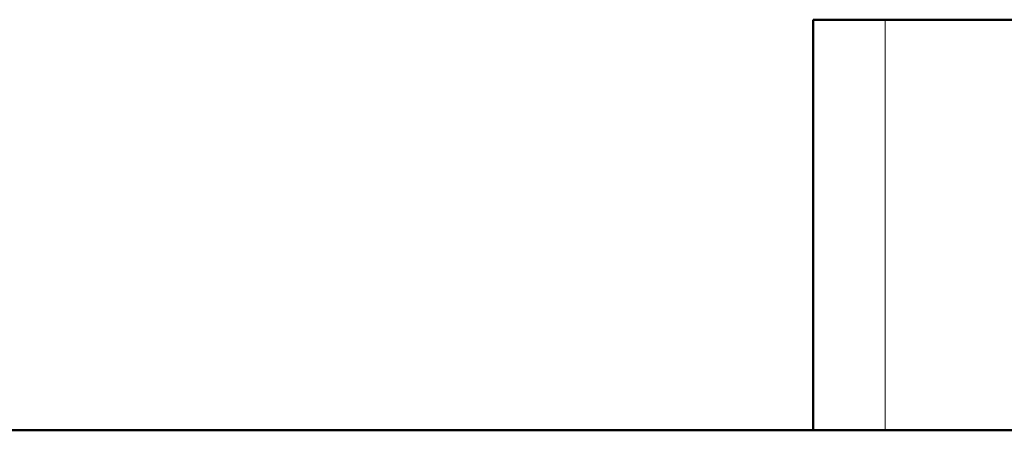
# Model space of a CAD drawing. Extents: x -1351 to 1763, y -1300 to 601.
# Tile 45 of 91: x 5 to 53, y -146 to -126. Entities that reach past the tile are written whole.
import ezdxf

# ---------------------------------------------------------------- set-up
doc = ezdxf.new("R2010")
doc.units = 0

msp = doc.modelspace()

# ---------------------------------------------------------------- linework, layer by layer
at = {"color": 7, "lineweight": 50}
for p, q in [((44.962, -125.961), (43.602, -125.961)), ((43.602, -125.961), (43.602, -145.812)), ((47.087, -125.961), (44.962, -125.961)), ((64.589, -125.961), (47.087, -125.961)), ((43.602, -145.811), (-21.448, -145.811)), ((-21.448, -145.811), (264.652, -145.811))]:
    msp.add_line(p, q, dxfattribs=at)
at = {"color": 7, "lineweight": 18}
msp.add_line((47.087, -125.961), (47.087, -145.812), dxfattribs=at)

doc.saveas('drawing.dxf')
